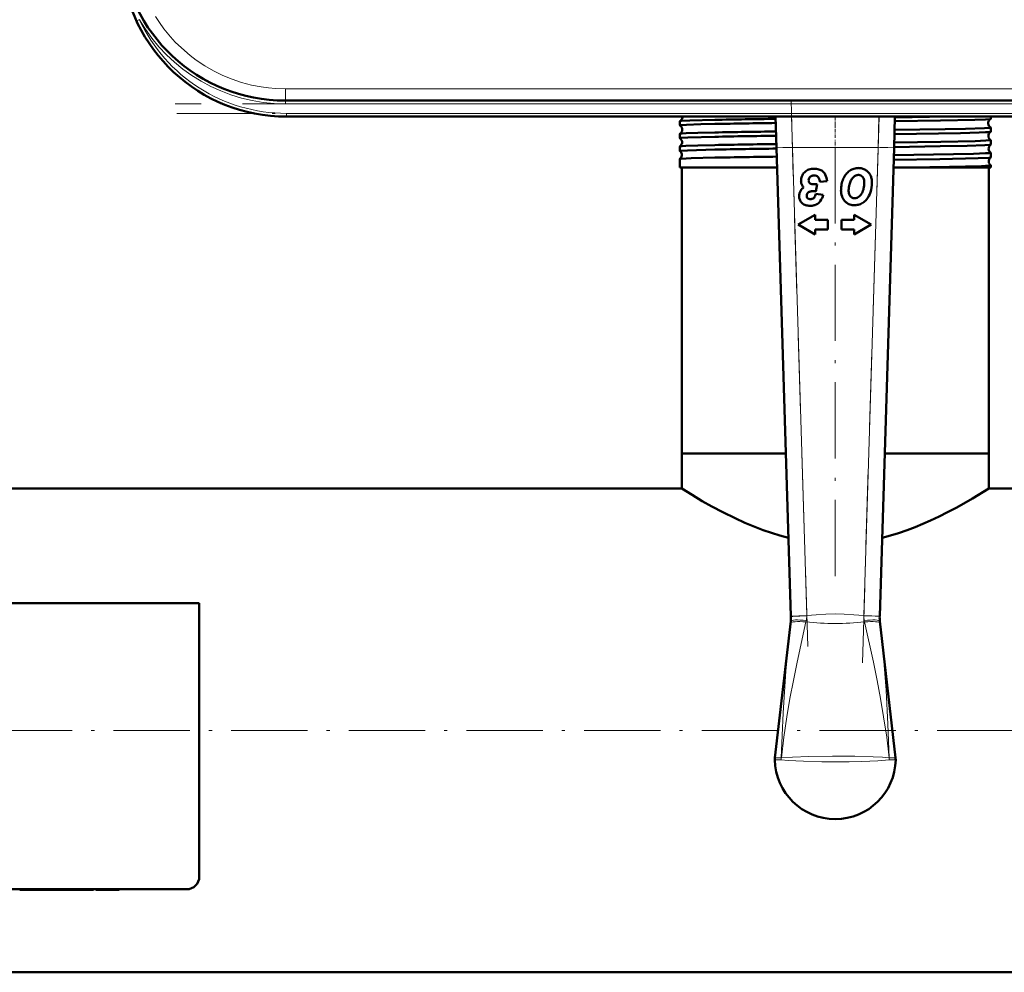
# Model space of a CAD drawing. Extents: x -1358 to 1757, y -1516 to 612.
# Tile 5 of 82: x 169 to 323, y -1511 to -1361. Entities that reach past the tile are written whole.
import ezdxf

# ---------------------------------------------------------------- set-up
doc = ezdxf.new("R2010")
doc.units = 0
doc.linetypes.add('DASHDOT', pattern=[18.5, 12, -3, 0.5, -3])

msp = doc.modelspace()

# ---------------------------------------------------------------- linework, layer by layer
at = {"color": 7, "lineweight": 18}
for p, q in [((187.06, -1361.43), (186.92, -1361.49)), ((187.38, -1361.28), (187.06, -1361.43)), ((210.32, -1372.16), (383.26, -1372.16)), ((210.32, -1372.16), (210.32, -1374.02)), ((210.32, -1374.52), (210.32, -1374.02)), ((383.26, -1374.52), (210.32, -1374.52)), ((210.49, -1376.02), (383.09, -1376.02)), ((210.49, -1376.52), (210.49, -1376.02)), ((289.92, -1376.53), (290.06, -1381.38)), ((303.53, -1381.38), (303.66, -1376.52)), ((290.06, -1381.38), (287.56, -1381.45)), ((303.53, -1381.38), (290.06, -1381.38)), ((290.06, -1381.38), (292.31, -1455.02)), ((301.28, -1455.02), (303.53, -1381.38)), ((306.03, -1381.45), (303.53, -1381.38)), ((292.31, -1455.02), (289.81, -1455.09)), ((292.31, -1455.02), (292.3, -1455.07)), ((301.28, -1455.07), (301.28, -1455.02)), ((301.28, -1455.02), (303.78, -1455.09)), ((289.74, -1456.23), (289.78, -1455.87)), ((292.22, -1455.78), (292.17, -1456.02)), ((301.41, -1456.02), (301.36, -1455.78)), ((303.8, -1455.87), (303.84, -1456.23)), ((288.31, -1477.39), (288.32, -1477.39)), ((305.27, -1477.39), (305.27, -1477.39))]:
    msp.add_line(p, q, dxfattribs=at)
at = {"color": 7, "linetype": 'DASHDOT', "lineweight": 18}
for p, q in [((400.56, -1374.52), (193.02, -1374.52)), ((289.83, -1373.92), (292.53, -1462.47)), ((301.05, -1462.47), (303.75, -1373.92)), ((193.23, -1376.02), (400.35, -1376.02)), ((296.79, -1448.82), (296.79, -1376.15)), ((472.79, -1473.07), (-199.21, -1473.07))]:
    msp.add_line(p, q, dxfattribs=at)
at = {"color": 7, "lineweight": 50}
for p, q in [((383.26, -1374.02), (210.32, -1374.02)), ((383.09, -1376.52), (210.49, -1376.52)), ((212.89, -1376.53), (223.09, -1376.53)), ((223.09, -1376.53), (283.09, -1376.53)), ((272.33, -1377.9), (272.33, -1377.26)), ((283.09, -1376.53), (293.29, -1376.53)), ((287.56, -1381.45), (287.41, -1376.52)), ((306.18, -1376.52), (306.03, -1381.45)), ((321.25, -1376.89), (321.25, -1376.52)), ((272.33, -1379.92), (272.33, -1379.24)), ((321.25, -1378.91), (321.25, -1378.25)), ((321.25, -1380.93), (321.25, -1380.23)), ((272.33, -1381.94), (272.33, -1381.22)), ((272.34, -1381.95), (272.33, -1381.94)), ((289.81, -1455.09), (287.56, -1381.45)), ((306.03, -1381.45), (303.78, -1455.09)), ((321.25, -1382.96), (321.25, -1382.21)), ((272.33, -1383.2), (272.34, -1383.19)), ((272.33, -1384.52), (272.33, -1383.2)), ((321.25, -1382.96), (321.25, -1382.96)), ((277.84, -1384.52), (272.33, -1384.52)), ((272.64, -1429.52), (272.64, -1384.52)), ((287.65, -1384.52), (277.84, -1384.52)), ((308.53, -1384.52), (305.93, -1384.52)), ((321.25, -1384.52), (308.53, -1384.52)), ((320.94, -1429.52), (320.94, -1384.52)), ((321.25, -1384.19), (321.25, -1384.18)), ((321.25, -1384.52), (321.25, -1384.19)), ((292.6, -1386.56), (292.61, -1386.51)), ((293.72, -1388.29), (293.94, -1387.17)), ((294.37, -1386.77), (295.54, -1386.67)), ((293.35, -1388.26), (293.45, -1388.26)), ((294.9, -1388.82), (293.75, -1388.68)), ((292.44, -1389.37), (292.41, -1389.35)), ((293.63, -1391.97), (290.94, -1393.52)), ((293.63, -1392.79), (293.63, -1391.97)), ((295.63, -1392.79), (293.63, -1392.79)), ((295.63, -1394.26), (295.63, -1392.79)), ((299.75, -1392.79), (297.75, -1392.79)), ((297.75, -1392.79), (297.75, -1394.26)), ((299.75, -1391.97), (299.75, -1392.79)), ((302.44, -1393.52), (299.75, -1391.97)), ((290.94, -1393.52), (293.63, -1395.08)), ((293.63, -1394.26), (295.63, -1394.26)), ((293.63, -1395.08), (293.63, -1394.26)), ((297.75, -1394.26), (299.75, -1394.26)), ((299.75, -1395.08), (302.44, -1393.52)), ((299.75, -1394.26), (299.75, -1395.08)), ((278.08, -1429.52), (272.64, -1429.52)), ((289.03, -1429.52), (272.64, -1429.52)), ((272.64, -1435.02), (272.64, -1429.52)), ((289.03, -1429.52), (278.08, -1429.52)), ((320.94, -1429.52), (304.56, -1429.52)), ((320.94, -1429.52), (304.56, -1429.52)), ((320.94, -1435.02), (320.94, -1429.52)), ((272.64, -1435.02), (150.24, -1435.02)), ((416.79, -1435.02), (320.94, -1435.02)), ((196.79, -1453.07), (112.79, -1453.07)), ((196.79, -1496.07), (196.79, -1453.07)), ((289.81, -1455.17), (289.81, -1455.09)), ((303.78, -1455.09), (303.77, -1455.17)), ((287.31, -1477.37), (289.78, -1455.88)), ((289.78, -1455.87), (289.78, -1455.88)), ((303.8, -1455.88), (303.8, -1455.87)), ((306.27, -1477.37), (303.8, -1455.88)), ((114.79, -1498.07), (194.79, -1498.07)), ((168.55, -1498.07), (168.55, -1498.17)), ((168.55, -1498.17), (173.12, -1498.17)), ((173.12, -1498.07), (173.12, -1498.17)), ((175.58, -1498.17), (173.12, -1498.17)), ((175.58, -1498.07), (175.58, -1498.17)), ((176.3, -1498.17), (175.58, -1498.17)), ((176.3, -1498.07), (176.3, -1498.17)), ((176.3, -1498.17), (179.24, -1498.17)), ((179.24, -1498.07), (179.24, -1498.17)), ((179.9, -1498.17), (179.24, -1498.17)), ((179.9, -1498.07), (179.9, -1498.17)), ((180.16, -1498.17), (179.9, -1498.17)), ((180.16, -1498.07), (180.16, -1498.17)), ((180.53, -1498.07), (180.53, -1498.17)), ((181.84, -1498.17), (180.53, -1498.17)), ((181.84, -1498.07), (181.84, -1498.17)), ((182.86, -1498.17), (181.84, -1498.17)), ((182.86, -1498.07), (182.86, -1498.17)), ((184.17, -1498.17), (182.86, -1498.17)), ((184.17, -1498.07), (184.17, -1498.17)), ((416.79, -1511.12), (-143.21, -1511.12))]:
    msp.add_line(p, q, dxfattribs=at)
at = {"color": 7, "linetype": 'DASHDOT', "lineweight": 18, "ltscale": 0.034802}
msp.add_line((296.79, -1377.8), (296.79, -1376.41), dxfattribs=at)
at = {"color": 7, "linetype": 'DASHDOT', "lineweight": 18, "ltscale": 0.043887}
msp.add_line((296.79, -1379.85), (296.79, -1378.09), dxfattribs=at)
at = {"color": 7, "linetype": 'DASHDOT', "lineweight": 18, "ltscale": 0.045029}
msp.add_line((296.79, -1381.87), (296.79, -1380.07), dxfattribs=at)
at = {"color": 7, "linetype": 'DASHDOT', "lineweight": 18, "ltscale": 0.412128}
msp.add_line((288.55, -1381.38), (305.03, -1381.38), dxfattribs=at)
at = {"color": 7, "linetype": 'DASHDOT', "lineweight": 18, "ltscale": 0.003015}
for p, q in [((169.83, -1498.06), (169.83, -1498.18)), ((173.13, -1498.06), (173.13, -1498.18))]:
    msp.add_line(p, q, dxfattribs=at)
at = {"color": 7, "lineweight": 18}
for points in [[(210.32, -1372.16), (208.77, -1372.11), (207.66, -1372.02), (206.53, -1371.86), (205, -1371.56), (203.45, -1371.16), (201.95, -1370.65), (200.48, -1370.05), (199.04, -1369.35), (197.64, -1368.54), (196.31, -1367.65), (195.36, -1366.93), (194.44, -1366.15), (193.02, -1364.8), (192.25, -1363.96), (191.23, -1362.71), (190.54, -1361.75), (189.89, -1360.76)], [(289.81, -1455.17), (289.81, -1455.17), (289.81, -1455.17), (289.84, -1455.16), (290.14, -1455.15), (292.3, -1455.07)], [(292.31, -1455.02), (293.81, -1454.87), (295.33, -1454.78), (296.76, -1454.75), (298.19, -1454.77), (299.73, -1454.87), (301.28, -1455.02)], [(301.28, -1455.07), (303.05, -1455.13), (303.75, -1455.17), (303.77, -1455.17), (303.77, -1455.17)], [(288.3, -1477.39), (288.43, -1473.86), (288.59, -1470.32), (288.79, -1467.03), (289.03, -1463.74), (289.36, -1459.98), (289.74, -1456.23)], [(292.17, -1456.02), (290.8, -1462.35), (290.22, -1465.2), (289.67, -1468.05), (289.18, -1470.92), (288.71, -1474.15), (288.32, -1477.39)], [(305.27, -1477.39), (304.88, -1474.16), (304.4, -1470.93), (303.91, -1468.07), (303.37, -1465.21), (302.79, -1462.36), (301.41, -1456.02)], [(303.84, -1456.23), (304.37, -1461.49), (304.78, -1466.76), (305.08, -1472.07), (305.28, -1477.39)], [(288.3, -1477.68), (287.32, -1477.71), (287.3, -1477.7), (287.29, -1477.7), (287.29, -1477.7)], [(287.31, -1477.37), (287.31, -1477.37), (287.32, -1477.37), (287.43, -1477.37), (288.3, -1477.39)], [(296.79, -1478.01), (294.7, -1478), (291.77, -1477.92), (289.38, -1477.79), (288.3, -1477.68)], [(288.31, -1477.39), (290.06, -1477.26), (292.65, -1477.17), (296.38, -1477.12), (296.79, -1477.12)], [(296.79, -1477.12), (299.89, -1477.15), (302.74, -1477.23), (304.24, -1477.3), (305.27, -1477.39)], [(305.28, -1477.68), (303.47, -1477.84), (300.95, -1477.95), (298.99, -1478), (296.79, -1478.01)], [(305.28, -1477.39), (306.24, -1477.37), (306.27, -1477.37), (306.27, -1477.37), (306.27, -1477.37)], [(306.29, -1477.7), (306.29, -1477.7), (306.28, -1477.71), (306.17, -1477.71), (305.28, -1477.68)]]:
    msp.add_lwpolyline(points, dxfattribs=at)
at = {"color": 7, "lineweight": 50}
for points in [[(272.33, -1377.9), (272.33, -1377.9), (272.33, -1377.9), (272.34, -1377.9), (272.35, -1377.89), (272.38, -1377.88), (272.72, -1377.85), (273.4, -1377.81), (275.65, -1377.73), (277.84, -1377.68)], [(272.34, -1377.25), (272.39, -1377.23), (272.57, -1377.21), (273.91, -1377.14), (277.84, -1377.04)], [(306.15, -1377.27), (313.34, -1377.16), (318.73, -1377.04), (320.41, -1376.98), (321.13, -1376.93), (321.22, -1376.91), (321.24, -1376.9)], [(272.34, -1379.23), (272.35, -1379.23), (272.4, -1379.21), (272.73, -1379.18), (273.32, -1379.15), (275.16, -1379.09), (277.84, -1379.02)], [(306.09, -1379.29), (316.46, -1379.12), (319.4, -1379.04), (320.4, -1379), (321.12, -1378.95), (321.22, -1378.93), (321.24, -1378.92)], [(306.11, -1378.62), (314.05, -1378.5), (317.25, -1378.43), (320.26, -1378.34), (320.97, -1378.3), (321.22, -1378.26), (321.24, -1378.26), (321.25, -1378.25), (321.25, -1378.25), (321.25, -1378.25)], [(272.33, -1379.92), (272.33, -1379.92), (272.33, -1379.92), (272.34, -1379.92), (272.35, -1379.91), (272.48, -1379.89), (273.6, -1379.82), (277.84, -1379.7)], [(272.34, -1381.21), (272.35, -1381.21), (272.4, -1381.2), (272.72, -1381.16), (273.3, -1381.13), (275.16, -1381.07), (277.84, -1381)], [(306.03, -1381.31), (313.27, -1381.2), (317.54, -1381.11), (320.33, -1381.02), (321.05, -1380.97), (321.21, -1380.95), (321.24, -1380.94)], [(306.05, -1380.6), (313.39, -1380.49), (318.8, -1380.37), (320.46, -1380.31), (321.16, -1380.26), (321.24, -1380.24), (321.25, -1380.23), (321.25, -1380.23), (321.25, -1380.23)], [(272.33, -1381.94), (272.33, -1381.94), (272.33, -1381.94), (272.34, -1381.94), (272.35, -1381.93), (272.51, -1381.91), (273.53, -1381.84), (277.84, -1381.72)], [(305.99, -1382.58), (315.39, -1382.43), (318.55, -1382.36), (320.39, -1382.29), (320.94, -1382.26), (321.22, -1382.23), (321.24, -1382.22), (321.25, -1382.21), (321.25, -1382.21), (321.25, -1382.21)], [(272.34, -1383.19), (272.34, -1383.19), (272.37, -1383.18), (272.54, -1383.16), (274.15, -1383.08), (277.84, -1382.98)], [(305.97, -1383.34), (313.25, -1383.22), (319.25, -1383.09), (320.97, -1383), (321.2, -1382.98), (321.24, -1382.97), (321.25, -1382.96)], [(308.53, -1384.52), (314.75, -1384.42), (319.77, -1384.3), (321, -1384.23), (321.22, -1384.2), (321.24, -1384.19), (321.25, -1384.19), (321.25, -1384.19), (321.25, -1384.19)], [(289.43, -1442.76), (288.09, -1442.41), (286.78, -1442.01), (285.44, -1441.56), (284.15, -1441.07), (282.55, -1440.4), (281.03, -1439.71), (279.13, -1438.77), (277.4, -1437.85), (275.88, -1436.99), (274.28, -1436.04), (272.64, -1435.02)], [(320.94, -1435.02), (318.39, -1436.59), (315.91, -1438), (314.45, -1438.77), (313.15, -1439.43), (311.77, -1440.08), (309.38, -1441.09), (308.09, -1441.57), (306.75, -1442.03), (305.47, -1442.42), (304.15, -1442.76)]]:
    msp.add_lwpolyline(points, dxfattribs=at)
for centre, radius, start, end in [((210.32, -1348.02), 26, 184, 270), ((210.49, -1350.52), 26, 184, 270), ((272.34, -1377.26), 0.0142, 101.5103, 159.0663), ((272.34, -1377.9), 0.0119, 196.8948, 254.3208), ((272.04, -1376.57), 0.74, 294.5024, 352.9409), ((272, -1378.57), 0.743, 352.6969, 62.572), ((272.03, -1376.57), 0.746, 352.7991, 3.5273), ((308.12, -2958.64), 1581.89, 90.74998, 91.09702), ((308.21, -2938.82), 1561.43, 90.76217, 91.11447), ((278.24, 675.53), 2052.35, 270.77983, 270.9824), ((321.57, -1377.57), 0.742, 115.9765, 183.8979), ((321.57, -1377.57), 0.741, 183.6634, 244.0841), ((321.24, -1376.89), 0.0132, 283.6255, 341.0246), ((272.34, -1379.24), 0.0116, 105.5576, 162.9629), ((272, -1378.57), 0.741, 297.3526, 352.8988), ((308.3, -2972.79), 1594.06, 90.74828, 91.09484), ((321.6, -1379.57), 0.742, 118.8606, 183.8746), ((321.24, -1378.25), 0.0127, 18.7319, 76.3304), ((321.24, -1378.91), 0.011, 287.7801, 344.8173), ((272.34, -1379.92), 0.0102, 193.6686, 250.1709), ((271.96, -1380.57), 0.743, 352.7121, 59.6357), ((271.96, -1380.57), 0.742, 300.3006, 352.87), ((308.28, -2942.91), 1563.51, 90.76158, 91.11567), ((308.41, -2984.11), 1603.4, 90.74579, 91.09249), ((321.6, -1379.57), 0.742, 183.6938, 241.1753), ((321.64, -1381.57), 0.743, 121.8709, 183.8615), ((321.24, -1380.23), 0.0106, 15.3321, 72.4338), ((321.24, -1380.93), 0.00945, 292.0189, 347.7772), ((272.34, -1381.22), 0.0098, 109.8066, 166.2686), ((271.93, -1382.57), 0.744, 352.7338, 56.57), ((308.45, -2953.72), 1572.3, 90.76133, 91.11569), ((321.64, -1381.57), 0.743, 183.7187, 238.1576), ((321.24, -1382.21), 0.00906, 12.2529, 68.0265), ((271.93, -1382.57), 0.742, 303.375, 352.8545), ((308.46, -2991.71), 1609.02, 90.74303, 91.09067), ((321.67, -1383.57), 0.744, 125.0164, 183.833), ((321.67, -1383.57), 0.743, 183.7214, 235.0316), ((293.44, -1386.69), 2.05, 137.4422, 158.2315), ((293.11, -1386.39), 1.6, 113.6304, 137.4422), ((293.41, -1387.06), 2.34, 94.4101, 113.6304), ((293.46, -1387.7), 2.98, 92.1494, 94.4101), ((293.47, -1388.06), 3.34, 90.021, 92.1494), ((293.47, -1387.41), 2.69, 73.5785, 90.021), ((293.76, -1386.43), 1.67, 52.1297, 73.5785), ((293.77, -1386.41), 1.64, 27.9918, 52.1297), ((292.78, -1386.94), 2.76, 5.4221, 27.9918), ((301.05, -1387.62), 3.27, 141.626, 156.8653), ((300.47, -1387.15), 2.53, 124.1102, 141.626), ((300.66, -1387.44), 2.88, 116.3172, 124.1102), ((300.47, -1387.05), 2.44, 107.7982, 116.3172), ((300.44, -1386.95), 2.33, 98.8623, 107.7982), ((300.44, -1386.95), 2.33, 89.9239, 98.8623), ((300.44, -1387.04), 2.43, 82.8804, 89.9237), ((300.47, -1386.78), 2.17, 75.3803, 82.8807), ((300.48, -1386.73), 2.11, 67.6508, 75.3803), ((300.47, -1386.75), 2.13, 59.9657, 67.6508), ((300.58, -1386.56), 1.91, 43.0364, 59.9657), ((300.53, -1386.61), 1.99, 26.4762, 43.0364), ((293.29, -1386.63), 1.88, 158.2315, 180), ((293.19, -1386.63), 1.79, 180.021, 187.9721), ((292.89, -1386.67), 1.48, 187.9721, 196.8187), ((292.78, -1386.7), 1.36, 196.8187, 216.8441), ((293.46, -1386.56), 0.854, 180.163, 196.9753), ((293.4, -1386.55), 0.795, 155.9154, 177.275), ((293.04, -1386.69), 0.418, 196.9753, 219.1737), ((293.28, -1386.5), 0.664, 132.8032, 155.9154), ((293.11, -1386.63), 0.507, 219.1737, 238.618), ((293.36, -1386.58), 0.774, 121.3906, 132.8032), ((293.1, -1386.66), 0.479, 238.618, 258.469), ((293.35, -1386.57), 0.768, 109.9406, 121.3906), ((293.26, -1385.84), 1.31, 258.469, 263.1053), ((293.38, -1386.65), 0.845, 99.3049, 109.9406), ((293.49, -1383.96), 3.2, 263.1053, 266.194), ((293.43, -1386.97), 1.17, 90.021, 99.3049), ((293.58, -1382.57), 4.6, 266.194, 268.3873), ((293.43, -1387.02), 1.23, 71.5916, 90.021), ((293.69, -1378.73), 8.44, 268.3873, 271.6778), ((293.6, -1386.5), 0.675, 48.0024, 71.5916), ((293.57, -1386.54), 0.727, 26.6644, 48.0024), ((292.92, -1386.87), 1.46, 3.6997, 26.6644), ((302.45, -1388.08), 4.75, 168.7848, 179.924), ((301.88, -1387.97), 4.18, 156.8653, 168.7848), ((302.55, -1388.21), 3.67, 164.062, 171.515), ((302.27, -1388.08), 3.36, 159.1418, 164.9445), ((301.87, -1387.93), 2.94, 152.9844, 159.1418), ((301.3, -1387.64), 2.3, 145.2851, 152.9844), ((301.09, -1387.49), 2.05, 137.1586, 145.2851), ((300.7, -1387.13), 1.52, 126.5931, 137.1586), ((300.45, -1386.79), 1.09, 114.3941, 126.5931), ((300.49, -1386.88), 1.19, 108.6933, 114.3941), ((300.44, -1386.73), 1.03, 102.6353, 108.6933), ((300.43, -1386.69), 0.985, 96.3311, 102.6353), ((300.43, -1386.65), 0.947, 89.924, 96.3311), ((300.43, -1386.72), 1.02, 84.1567, 89.924), ((300.44, -1386.56), 0.862, 77.9682, 84.1567), ((300.46, -1386.47), 0.762, 58.2264, 77.9682), ((300.38, -1386.61), 0.929, 15.9233, 58.2264), ((299.02, -1387), 2.34, 360, 15.9233), ((298.5, -1386.99), 2.86, 352.5105, 359.924), ((300.26, -1386.74), 2.28, 12.1342, 26.4762), ((297.65, -1386.91), 4.91, 342.0791, 359.924), ((299.49, -1386.91), 3.07, 0, 12.1342), ((293.02, -1389.05), 1.91, 164.995, 181.7265), ((292.58, -1388.93), 1.45, 147.4215, 164.995), ((292.62, -1388.95), 1.5, 130.4133, 147.4215), ((293, -1389.4), 2.09, 124.4207, 130.4133), ((292.97, -1386.55), 1.61, 216.8441, 224.3269), ((293.04, -1388.95), 0.73, 164.8128, 172.9701), ((292.89, -1388.91), 0.577, 145.9473, 164.8128), ((292.86, -1388.89), 0.543, 126.6588, 145.9473), ((292.94, -1388.99), 0.676, 114.0681, 126.6588), ((293.13, -1389.43), 1.15, 103.9438, 114.0681), ((293.23, -1389.82), 1.56, 96.0854, 103.9438), ((293.36, -1391), 2.75, 90.0719, 96.0854), ((293.35, -1390.17), 1.91, 85.8514, 87.1369), ((291.44, -1387.94), 2.43, 325.8259, 342.3443), ((293.34, -1390.28), 2.02, 79.4174, 85.8514), ((300.91, -1388.08), 3.22, 180, 198.1127), ((301.71, -1388.09), 2.82, 171.515, 179.924), ((301.07, -1388.09), 2.18, 180, 196.3019), ((299.93, -1388.42), 0.996, 196.3019, 219.4887), ((299.07, -1387.47), 2.2, 315.8813, 326.6467), ((299.06, -1387.47), 2.21, 326.6467, 337.419), ((298.39, -1387.19), 2.93, 337.419, 346.8649), ((296.31, -1386.71), 5.07, 346.8649, 352.5105), ((298.96, -1387.33), 3.53, 320.9519, 342.0791), ((292.92, -1389.05), 1.8, 181.7475, 183.5317), ((292.63, -1389.07), 1.51, 183.5317, 205.2295), ((292.49, -1389.13), 1.36, 205.2295, 228.3036), ((292.54, -1389.08), 1.44, 228.3036, 240.6248), ((293.35, -1388.98), 1.04, 172.9701, 180), ((293.07, -1388.98), 0.77, 180.021, 198.3964), ((292.66, -1389.12), 0.332, 198.3964, 222.5937), ((292.67, -1389.1), 0.357, 229.1441, 242.1451), ((292.78, -1388.91), 0.577, 242.1451, 253.6908), ((292.84, -1388.71), 0.785, 253.6908, 262.8787), ((292.92, -1388.07), 1.43, 262.8787, 270.021), ((292.92, -1388.55), 0.948, 270.021, 276.5352), ((292.92, -1388.57), 0.929, 276.5352, 283.1029), ((292.91, -1388.55), 0.95, 283.1029, 289.5545), ((292.88, -1388.46), 1.05, 289.5545, 295.7376), ((293.21, -1389.14), 0.289, 295.7376, 325.8259), ((293.08, -1388.86), 1.67, 294.6255, 304.7057), ((293.15, -1388.97), 1.53, 304.7057, 326.3342), ((291.38, -1387.79), 3.67, 326.3342, 343.6082), ((299.79, -1388.45), 2.04, 198.1127, 221.5011), ((299.82, -1388.42), 2.08, 221.5011, 226.7792), ((299.71, -1388.54), 1.91, 226.7792, 232.3065), ((299.64, -1388.62), 1.81, 232.3065, 252.3526), ((299.9, -1388.44), 0.96, 219.4887, 237.4405), ((299.79, -1388.63), 0.742, 237.4405, 257.3748), ((299.81, -1388.54), 0.825, 257.3748, 263.8593), ((299.82, -1388.4), 0.972, 263.8593, 269.924), ((299.82, -1388.2), 1.17, 269.924, 277.756), ((299.84, -1388.33), 1.03, 277.756, 286.0127), ((299.84, -1388.35), 1.02, 286.0127, 294.3724), ((299.81, -1388.28), 1.09, 294.3724, 302.4893), ((299.89, -1388.19), 2.26, 282.7073, 302.3253), ((299.67, -1388.06), 1.35, 302.4893, 315.8813), ((299.75, -1387.96), 2.53, 302.3253, 320.9519), ((292.64, -1388.9), 1.64, 240.6248, 252.0423), ((292.72, -1388.67), 1.88, 252.0423, 261.8925), ((292.83, -1387.89), 2.67, 261.8925, 270.021), ((292.83, -1387.7), 2.86, 270.021, 277.0645), ((292.91, -1388.41), 2.15, 277.0645, 285.2979), ((292.98, -1388.64), 1.91, 285.2979, 294.6255), ((299.79, -1388.17), 2.29, 252.3526, 269.924), ((299.79, -1387.53), 2.93, 269.924, 276.047), ((299.84, -1387.95), 2.5, 276.047, 282.7073), ((284.77, -1455.32), 5.04, 353.717, 1.7402), ((308.81, -1455.32), 5.04, 178.2598, 186.283), ((289.82, -1477.66), 2.53, 173.4796, 181.0425), ((296.79, -1477.52), 9.5, 181.0875, 269.9999), ((296.79, -1477.52), 9.5, 270, 358.9168), ((303.79, -1477.66), 2.5, 358.92, 6.5602), ((194.79, -1496.07), 2, 269.9994, 359.9994)]:
    msp.add_arc(centre, radius, start, end, dxfattribs=at)
at = {"color": 7, "lineweight": 18}
for centre, radius, start, end in [((210.32, -1348.02), 26.5, 210.0262, 270), ((210.49, -1350.52), 25.5, 204.9597, 270), ((288.86, -1455.03), 3.45, 347.5497, 359.4352), ((304.73, -1455.03), 3.45, 180.5645, 192.4507), ((296.79, -1412.87), 43.39, 263.889, 276.111), ((291.09, -1477.71), 2.8, 173.4602, 179.3066), ((291.09, -1477.61), 2.79, 175.505, 181.3275), ((302.49, -1477.71), 2.8, 0.6934, 6.5398), ((302.5, -1477.61), 2.79, 358.6725, 4.495)]:
    msp.add_arc(centre, radius, start, end, dxfattribs=at)
for centre, major_axis, ratio, start_param, end_param in [((292.23, -1456.5), (2.49, -0.27), 0.191483, 1.613924, 3.135389), ((292.27, -1456.15), (2.48, -0.27), 0.146033, 1.603676, 3.138652), ((301.32, -1456.15), (2.48, 0.27), 0.146033, 0.00294, 1.537917), ((301.35, -1456.5), (2.49, 0.27), 0.191483, 0.006204, 1.527669)]:
    msp.add_ellipse(centre, major_axis=major_axis, ratio=ratio, start_param=start_param, end_param=end_param, dxfattribs=at)

doc.saveas('drawing.dxf')
